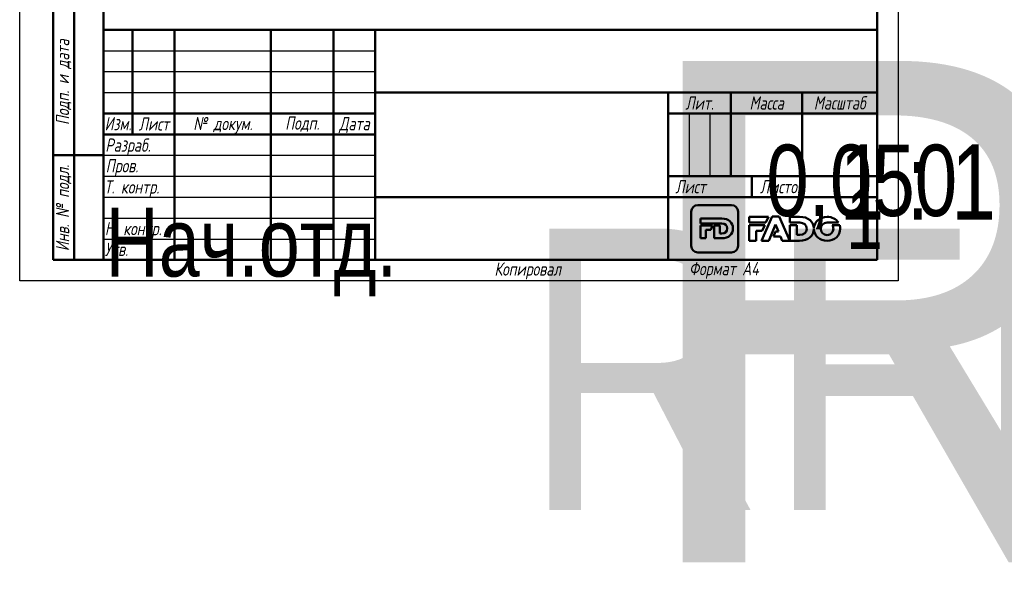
# Model space of a CAD drawing. Header units: millimetres. Extents: x -512 to 1356, y -69 to 356.
# Tile 2 of 21: x 0 to 235, y -69 to 62. Entities that reach past the tile are written whole.
import ezdxf
from ezdxf.enums import TextEntityAlignment as Align

# ---------------------------------------------------------------- set-up
doc = ezdxf.new("R2018")
doc.units = ezdxf.units.MM
for name, color, linetype, lineweight in [('Заголовок (ГОСТ)', 7, 'Continuous', 50), ('Кромка (ГОСТ)', 7, 'Continuous', 50), ('Обозначение (ГОСТ)', 7, 'Continuous', 25), ('Эскизная геометрия (ГОСТ)', 7, 'Continuous', 50)]:
    doc.layers.add(name, color=color, linetype=linetype, lineweight=lineweight)
doc.styles.get("Standard").update_dxf_attribs({"font": 'GOST Common Italic.ttf'})
doc.styles.add('Альтернативный текст (ГОСТ)', font='txt', dxfattribs={"width": 0.8})

# ---------------------------------------------------------------- blocks, each defined once
blk = doc.blocks.new('ГОСТ - Доп. графы 1')
at = {"layer": 'Эскизная геометрия (ГОСТ)'}
for p, q in [((-12, 0), (-12, 145)), ((-12, 145), (0, 145)), ((-7, 145), (-7, 0)), ((-12, 110), (-7, 110)), ((-7, 110), (0, 110)), ((-12, 85), (-7, 85)), ((-7, 85), (0, 85)), ((-12, 60), (-7, 60)), ((-7, 60), (0, 60)), ((-12, 25), (-7, 25)), ((-7, 25), (0, 25)), ((0, 0), (-12, 0))]:
    blk.add_line(p, q, dxfattribs=at)
at = {"layer": 'Обозначение (ГОСТ)', "char_height": 3.17, "attachment_point": 5, "rotation": 90, "style": 'Альтернативный текст (ГОСТ)'}
for s, insert, width in [('\\fGOST Common|b0|i1;\\H3.1700;Подп. и дата', (-9.37, 127.41), 34.7679), ('\\fGOST Common|b0|i1;\\H3.1700;Инв. № дубл.', (-8.95, 97.55), 24.8438), ('\\fGOST Common|b0|i1;\\H3.1700;Взам. инв. №', (-9.58, 72.53), 24.8669), ('\\fGOST Common|b0|i1;\\H3.1700;Подп. и дата', (-9.5, 42.47), 35.1486), ('\\fGOST Common|b0|i1;\\H3.1700;Инв. № подл.', (-9.5, 12.41), 24.9618)]:
    blk.add_mtext(s, dxfattribs=dict(at, insert=insert, width=width))
at = {"layer": 'Обозначение (ГОСТ)', "lineweight": 30, "width": 0.8, "flags": 17}
for tag, p in [('Подп._и_дата_2', (-3.53, 127.51)), ('Инв._номер_дубликата', (-3.41, 97.47)), ('Взамен_инв._номера', (-3.46, 72.53)), ('Подп._и_дата_1', (-3.42, 42.35)), ('ИНВЕНТАРНЫЙ_НОМЕР', (-3.33, 12.68))]:
    blk.add_attdef(tag, text='', height=3.17, rotation=90, dxfattribs=at).set_placement(p, align=Align.MIDDLE_CENTER)
blk = doc.blocks.new('Основные надписи ГОСТ - Форма 1')
at = {"layer": 'Заголовок (ГОСТ)'}
for p, q in [((0, 55), (185, 55)), ((0, 0), (0, 55)), ((0, 0), (0, 55)), ((7, 55), (7, 30)), ((17, 55), (17, 0)), ((40, 55), (40, 0)), ((55, 55), (55, 0)), ((65, 55), (65, 0)), ((185, 0), (185, 55)), ((65, 40), (185, 40)), ((135, 40), (135, 0)), ((150, 40), (150, 20)), ((167, 40), (167, 20)), ((0, 35), (65, 35)), ((135, 35), (185, 35)), ((0, 30), (65, 30)), ((135, 20), (185, 20)), ((155, 20), (155, 15)), ((65, 15), (185, 15)), ((185, 0), (0, 0))]:
    blk.add_line(p, q, dxfattribs=at)
at = {"layer": 'Заголовок (ГОСТ)', "linetype": 'Continuous', "lineweight": 25}
for p, q in [((0, 50), (65, 50)), ((0, 45), (65, 45)), ((0, 40), (65, 40)), ((140, 35), (140, 20)), ((145, 35), (145, 20)), ((0, 25), (65, 25)), ((0, 20), (65, 20)), ((0, 15), (65, 15)), ((0, 10), (65, 10)), ((0, 5), (65, 5))]:
    blk.add_line(p, q, dxfattribs=at)
at = {"layer": 'Заголовок (ГОСТ)', "char_height": 3.17, "style": 'Альтернативный текст (ГОСТ)'}
for s, insert, width, attachment_point in [('\\fGOST Common|b0|i1;\\H3.1700;Лит.', (142.52, 37.49), 14.9766, 5), ('\\fGOST Common|b0|i1;\\H3.1700;Масса', (158.55, 37.51), 16.9878, 5), ('\\fGOST Common|b0|i1;\\H3.1700;Масштаб', (176.02, 37.53), 17.8316, 5), ('\\fGOST Common|b0|i1;\\H3.1700;Изм.', (3.5, 32.56), 6.9635, 5), ('\\fGOST Common|b0|i1;\\H3.1700;Лист', (12.1, 32.5), 10.0029, 5), ('\\A0;\\fGOST Common|b0|i1;\\H3.1700;№ докум.', (28.58, 32.16), 22.9069, 5), ('\\fGOST Common|b0|i1;\\H3.1700;Подп.', (47.56, 32.45), 14.879, 5), ('\\fGOST Common|b0|i1;\\H3.1700;Дата', (60.02, 32.24), 9.9614, 5), ('\\fGOST Common|b0|i1;\\H3.1700;Разраб.', (0.47, 27), 16.9971, 4), ('\\fGOST Common|b0|i1;\\H3.1700;Пров.', (0.56, 22.08), 17.0192, 4), ('\\A0;\\fGOST Common|b0|i1;\\H3.1700;Т. контр.', (0.23, 17.01), 16.9554, 4), ('\\fGOST Common|b0|i1;\\H3.1700;Лист', (140.37, 17.5), 10.5071, 5), ('\\fGOST Common|b0|i1;\\H3.1700;Листов', (162.21, 17.5), 14.3668, 5), ('\\A1;', (150.6, 17.54), 8.8313, 5), ('\\fGOST Common|b0|i1;\\H3.1700;Н. контр.', (0.36, 7.05), 16.9999, 4), ('\\fGOST Common|b0|i1;\\H3.1700;Утв.', (0.34, 2.52), 17.0083, 4), ('\\fGOST Common|b0|i1;\\H3.1700;Копировал', (93.48, -0.59), 19.7871, 1)]:
    blk.add_mtext(s, dxfattribs=dict(at, insert=insert, width=width, attachment_point=attachment_point))
at = {"layer": 'Заголовок (ГОСТ)', "lineweight": 30, "flags": 104}
for tag, height, width, p in [('Изм1', 2.89, 0.7, (3.51, 52.52)), ('Лист1', 2.89, 0.7, (12.03, 52.52)), ('Докум1', 2.89, 0.7, (28.54, 52.48)), ('Изм2', 2.89, 0.7, (3.5, 47.52)), ('Лист2', 2.89, 0.7, (12.01, 47.5)), ('Докум2', 2.89, 0.7, (28.53, 47.5)), ('Изм3', 2.89, 0.7, (3.5, 42.5)), ('Лист3', 2.89, 0.7, (12.01, 42.51)), ('Докум3', 2.89, 0.7, (28.51, 42.48)), ('Изм4', 2.89, 0.7, (3.51, 37.5)), ('Лист4', 2.89, 0.7, (12, 37.53)), ('Докум4', 2.89, 0.7, (28.51, 37.52)), ('НАИМЕНОВАНИЕ', 5, 0.8, (100.03, 29.98)), ('Литера', 3.5, 0.8, (137.52, 27.25)), ('Литера2', 3.5, 0.8, (142.51, 27.22)), ('Литера3', 3.5, 0.8, (147.52, 27.21)), ('Масса', 3.5, 0.8, (158.47, 27.53)), ('Масштаб', 3.5, 0.8, (176, 27.6)), ('Тип_документа', 3.17, 0.8, (100.08, 17.56)), ('Листов', 3.17, 0.8, (177.46, 17.58)), ('Материал_Класс', 3.5, 0.9, (100, 7.5))]:
    blk.add_attdef(tag, text='', height=height, dxfattribs=dict(at, width=width)).set_placement(p, align=Align.MIDDLE_CENTER)
for tag, height, width, p in [('Подп1', 2.89, 0.7, (40.01, 52.51)), ('Дата1', 2, 0.7, (55.01, 52.51)), ('Подп2', 2.89, 0.7, (40.01, 47.5)), ('Дата2', 2, 0.7, (55.01, 47.49)), ('Подп3', 2.89, 0.7, (40.01, 42.51)), ('Дата3', 2, 0.7, (55.02, 42.52)), ('Подп4', 2.89, 0.7, (40.01, 37.51)), ('Дата4', 2, 0.7, (55.02, 37.51)), ('АВТОР', 3.17, 0.8, (17.41, 27.49)), ('Разработал_Подп.', 2.89, 0.7, (40.05, 27.51)), ('ДАТА_СОЗДАНИЯ', 2, 0.7, (55.01, 27.51)), ('ПРОВЕРИЛ', 3.17, 0.8, (17.41, 22.53)), ('Проверил_Подп.', 2.89, 0.7, (40.05, 22.52)), ('ДАТА_ПРОВЕРКИ', 2, 0.7, (55.02, 22.51)), ('ТЕХНОЛОГ', 3.17, 0.8, (17.33, 17.54)), ('Технолог_Подп.', 2.89, 0.7, (40.05, 17.51)), ('Технолог_Дата', 2, 0.7, (55.01, 17.5)), ('Должность_руководителя', 3.17, 0.8, (0.52, 12.51)), ('НАЧ._ОТДЕЛА', 3.17, 0.8, (17.46, 12.45)), ('Руководитель_Подп.', 2.89, 0.7, (40.01, 12.5)), ('Руководитель_Дата', 2, 0.7, (55.01, 12.51)), ('НОРМОКОНТРОЛЬ', 3.17, 0.8, (17.37, 7.48)), ('Нормоконтроль_Подп.', 2.89, 0.7, (40.05, 7.52)), ('ДАТА_НОРМОКОНТРОЛЯ', 2, 0.7, (55.02, 7.51)), ('УТВЕРДИЛ', 3.17, 0.8, (17.4, 2.51)), ('Утвердил_Подп.', 2.89, 0.7, (40.05, 2.51)), ('ДАТА_УТВЕРЖДЕНИЯ', 2, 0.7, (55.01, 2.5))]:
    blk.add_attdef(tag, text='', height=height, dxfattribs=dict(at, width=width)).set_placement(p, align=Align.MIDDLE_LEFT)
for tag, height, p in [('ОБОЗНАЧЕНИЕ', 5, (125.33, 47.56)), ('ОРГАНИЗАЦИЯ', 3.5, (160.02, 7.6))]:
    blk.add_attdef(tag, text='', height=height, dxfattribs=at).set_placement(p, align=Align.MIDDLE_CENTER)
at = {"layer": 'Заголовок (ГОСТ)', "lineweight": 30, "width": 0.9, "flags": 104}
for tag, p in [('Материал_Наим.', (133.71, 9.75)), ('Материал_ГОСТ', (134.04, 4.06))]:
    blk.add_attdef(tag, text='', height=3.5, dxfattribs=at).set_placement(p, align=Align.MIDDLE_RIGHT)
blk = doc.blocks.new('Рамки ГОСТ_ граница 297x210')
at = {"layer": 'Кромка (ГОСТ)', "lineweight": 25}
for p, q in [((0, 0), (0, 297)), ((210, 297), (210, 0)), ((210, 0), (0, 0))]:
    blk.add_line(p, q, dxfattribs=at)
at = {"layer": 'Кромка (ГОСТ)'}
for p, q in [((20, 292), (20, 5)), ((205, 5), (205, 292)), ((20, 5), (205, 5))]:
    blk.add_line(p, q, dxfattribs=at)
at = {"layer": 'Кромка (ГОСТ)', "insert": (160, 4.5), "char_height": 3.17, "attachment_point": 1, "style": 'Альтернативный текст (ГОСТ)'}
blk.add_mtext('\\A1;\\fGOST Common|b0|i1;\\H3.1700;Формат A4', dxfattribs=at)

msp = doc.modelspace()

# ---------------------------------------------------------------- linework, layer by layer
at = {"layer": 'Эскизная геометрия (ГОСТ)', "linetype": 'Continuous'}
for p, q in [((160.5048, 16.5351), (160.5048, 8.3644)), ((170.1623, 18.1075), (162.0631, 18.1075)), ((171.7217, 8.3644), (171.7217, 16.5351)), ((162.71, 14.89), (162.71, 13.7414)), ((167.836, 14.89), (162.71, 14.89)), ((162.71, 13.7414), (167.8556, 13.7414)), ((162.71, 13.204), (162.71, 10.1607)), ((165.6224, 13.204), (162.71, 13.204)), ((164.0092, 10.1607), (164.0092, 12.1762)), ((164.0092, 12.1762), (165.1863, 12.1762)), ((165.1863, 12.1762), (165.6224, 13.204)), ((167.3263, 13.204), (166.0267, 13.204)), ((166.0267, 13.204), (166.0267, 10.1607)), ((167.3263, 11.3226), (167.3263, 13.204)), ((162.71, 10.1607), (164.0092, 10.1607)), ((166.0267, 10.1607), (167.8086, 10.1607)), ((167.8556, 11.3226), (167.3263, 11.3226)), ((162.0631, 6.7926), (170.1623, 6.7926))]:
    msp.add_line(p, q, dxfattribs=at)
at = {"layer": 'Эскизная геометрия (ГОСТ)'}
for p, q in [((174.3413, 15.304), (174.3413, 13.9093)), ((178.9974, 15.304), (174.3413, 15.304)), ((179.8816, 15.3457), (177.2993, 9.5647)), ((178.3745, 13.9093), (178.9974, 15.304)), ((181.5021, 15.3457), (179.8816, 15.3457)), ((184.0854, 9.5647), (181.5021, 15.3457)), ((184.0854, 15.3032), (184.0854, 13.9093)), ((186.4255, 15.3032), (184.0854, 15.3032)), ((174.3413, 13.9093), (178.3745, 13.9093)), ((174.3413, 13.2899), (174.3413, 9.5641)), ((178.0976, 13.2899), (174.3413, 13.2899)), ((176.0221, 9.5641), (176.0221, 11.9786)), ((176.0221, 11.9786), (177.5117, 11.9786)), ((177.5117, 11.9786), (178.0976, 13.2899)), ((179.0663, 9.5647), (180.6801, 13.4588)), ((180.6986, 11.8269), (180.1915, 10.5893)), ((180.6801, 13.4588), (181.3552, 11.8269)), ((181.3552, 11.8269), (180.6986, 11.8269)), ((184.0854, 13.9093), (186.4519, 13.9093)), ((184.0854, 13.2899), (184.0854, 9.5656)), ((185.7662, 13.2899), (184.0854, 13.2899)), ((185.7662, 10.9753), (185.7662, 13.2899)), ((189.8467, 12.3498), (189.8493, 12.3498)), ((189.8506, 12.5431), (189.847, 12.5431)), ((192.9889, 13.9223), (195.7076, 13.9223)), ((196.0081, 13.2853), (194.2268, 13.2853)), ((174.3413, 9.5641), (176.0221, 9.5641)), ((177.2993, 9.5647), (179.0663, 9.5647)), ((180.1915, 10.5893), (181.8408, 10.5893)), ((181.8408, 10.5893), (182.2823, 9.5647)), ((182.2823, 9.5647), (184.0854, 9.5647)), ((184.0854, 9.5656), (186.3907, 9.5656)), ((186.4519, 10.9753), (185.7662, 10.9753))]:
    msp.add_line(p, q, dxfattribs=at)
at = {"layer": 'Эскизная геометрия (ГОСТ)', "linetype": 'Continuous'}
for points in [[(162.0631, 18.1075), (161.2036, 18.1075), (160.5048, 17.4027), (160.5048, 16.5351)], [(171.7217, 16.5351), (171.7217, 17.4027), (171.0231, 18.1075), (170.1623, 18.1075)], [(170.4812, 12.5393), (170.4812, 13.9172), (169.5102, 14.89), (167.836, 14.89)], [(167.8086, 10.1607), (169.4962, 10.1607), (170.4812, 11.1746), (170.4812, 12.5393)], [(167.8556, 13.7414), (168.6325, 13.7414), (169.1485, 13.2892), (169.1485, 12.5318)], [(169.1485, 12.5318), (169.1485, 11.7565), (168.6325, 11.3226), (167.8556, 11.3226)], [(160.5048, 8.3644), (160.5048, 7.4964), (161.2036, 6.7926), (162.0631, 6.7926)], [(170.1623, 6.7926), (171.0231, 6.7926), (171.7217, 7.4964), (171.7217, 8.3644)]]:
    msp.add_open_spline(points, degree=3, dxfattribs=at)
at = {"layer": 'Эскизная геометрия (ГОСТ)'}
for points in [[(189.847, 12.5431), (189.801, 14.1673), (188.5519, 15.3032), (186.4255, 15.3032)], [(193.0033, 15.304), (191.2445, 15.304), (189.9138, 14.0788), (189.8506, 12.5431)], [(195.7076, 13.9223), (195.1742, 14.7543), (194.1901, 15.304), (193.0033, 15.304)], [(186.3907, 9.5656), (188.5305, 9.5656), (189.7963, 10.7453), (189.8467, 12.3498)], [(186.4519, 13.9093), (187.4557, 13.9093), (188.1244, 13.3609), (188.1244, 12.4431)], [(188.1244, 12.4431), (188.1244, 11.5001), (187.4557, 10.9753), (186.4519, 10.9753)], [(189.8493, 12.3498), (189.8924, 10.7841), (191.2142, 9.5545), (192.9889, 9.5545)], [(191.5106, 12.4286), (191.5106, 13.2429), (192.1026, 13.9223), (192.9889, 13.9223)], [(193.0033, 10.9369), (192.1196, 10.9369), (191.5106, 11.6308), (191.5106, 12.4286)], [(192.9889, 9.5545), (194.791, 9.5545), (196.1437, 10.842), (196.1437, 12.4286)], [(194.4899, 12.4286), (194.4899, 11.6156), (193.8978, 10.9369), (193.0033, 10.9369)], [(194.2268, 13.2853), (194.3959, 13.0402), (194.4899, 12.7421), (194.4899, 12.4286)], [(196.1437, 12.4286), (196.1437, 12.7283), (196.0967, 13.0154), (196.0081, 13.2853)]]:
    msp.add_open_spline(points, degree=3, dxfattribs=at)

# ---------------------------------------------------------------- block references
for name, p in [('Рамки ГОСТ_ граница 297x210', (0, 0)), ('ГОСТ - Доп. графы 1', (20, 5))]:
    msp.add_blockref(name, p)
ref = msp.add_blockref('Основные надписи ГОСТ - Форма 1', (20, 5))
lines = msp.add_mtext('\\W0.8000;Нач.отд.', dxfattribs={"layer": 'Заголовок (ГОСТ)', "insert": (20.5216, 17.5142), "char_height": 16.475961, "attachment_point": 1})
ref.add_attrib('Должность_руководителя', '', (20.5216, 17.5142), dxfattribs={"flags": 104}).embed_mtext(lines)
lines = msp.add_mtext('\\W0.8000;', dxfattribs={"layer": 'Заголовок (ГОСТ)', "insert": (37.4114, 32.4883), "char_height": 22.59262, "attachment_point": 1})
ref.add_attrib('АВТОР', '', (37.4114, 32.4883), dxfattribs={"flags": 104}).embed_mtext(lines)
lines = msp.add_mtext('\\W0.8000;', dxfattribs={"layer": 'Заголовок (ГОСТ)', "insert": (37.4083, 27.5258), "char_height": 22.55166, "attachment_point": 1})
ref.add_attrib('ПРОВЕРИЛ', '', (37.4083, 27.5258), dxfattribs={"flags": 104}).embed_mtext(lines)
lines = msp.add_mtext('\\W0.8000;', dxfattribs={"layer": 'Заголовок (ГОСТ)', "insert": (37.3337, 22.5428), "char_height": 22.67099, "attachment_point": 1})
ref.add_attrib('ТЕХНОЛОГ', '', (37.3337, 22.5428), dxfattribs={"flags": 104}).embed_mtext(lines)
lines = msp.add_mtext('\\W0.8000;', dxfattribs={"layer": 'Заголовок (ГОСТ)', "insert": (37.4616, 17.4456), "char_height": 22.55501, "attachment_point": 1})
ref.add_attrib('НАЧ._ОТДЕЛА', '', (37.4616, 17.4456), dxfattribs={"flags": 104}).embed_mtext(lines)
lines = msp.add_mtext('\\W0.8000;', dxfattribs={"layer": 'Заголовок (ГОСТ)', "insert": (37.3745, 12.4807), "char_height": 22.66902, "attachment_point": 1})
ref.add_attrib('НОРМОКОНТРОЛЬ', '', (37.3745, 12.4807), dxfattribs={"flags": 104}).embed_mtext(lines)
lines = msp.add_mtext('\\W0.8000;', dxfattribs={"layer": 'Заголовок (ГОСТ)', "insert": (37.4006, 7.5066), "char_height": 22.61295, "attachment_point": 1})
ref.add_attrib('УТВЕРДИЛ', '', (37.4006, 7.5066), dxfattribs={"flags": 104}).embed_mtext(lines)
lines = msp.add_mtext('RFM14 20x0.75F ', dxfattribs={"layer": 'Заголовок (ГОСТ)', "insert": (145.3255, 52.5589), "char_height": 119.84296, "attachment_point": 1})
ref.add_attrib('ОБОЗНАЧЕНИЕ', '', (145.3255, 52.5589), dxfattribs={"flags": 104}).embed_mtext(lines)
lines = msp.add_mtext('\\W0.8000;', dxfattribs={"layer": 'Заголовок (ГОСТ)', "insert": (120.0309, 34.9751), "char_height": 69.60928, "attachment_point": 1})
ref.add_attrib('НАИМЕНОВАНИЕ', '', (120.0309, 34.9751), dxfattribs={"flags": 104}).embed_mtext(lines)
lines = msp.add_mtext('\\W0.8000;', dxfattribs={"layer": 'Заголовок (ГОСТ)', "insert": (120.078, 22.5583), "char_height": 69.70335, "attachment_point": 1})
ref.add_attrib('Тип_документа', '', (120.078, 22.5583), dxfattribs={"flags": 104}).embed_mtext(lines)
lines = msp.add_mtext('\\W0.9000;RFM14 20x0.75F 30.03.2020', dxfattribs={"layer": 'Заголовок (ГОСТ)', "insert": (120, 12.5), "char_height": 67.257617, "attachment_point": 1})
ref.add_attrib('Материал_Класс', '', (120, 12.5), dxfattribs={"flags": 104}).embed_mtext(lines)
lines = msp.add_mtext('\\W0.9000;', dxfattribs={"layer": 'Заголовок (ГОСТ)', "insert": (153.7068, 14.7507), "char_height": 66.97542, "attachment_point": 1})
ref.add_attrib('Материал_Наим.', '', (153.7068, 14.7507), dxfattribs={"flags": 104}).embed_mtext(lines)
lines = msp.add_mtext('\\W0.9000;', dxfattribs={"layer": 'Заголовок (ГОСТ)', "insert": (154.0404, 9.0569), "char_height": 66.7532, "attachment_point": 1})
ref.add_attrib('Материал_ГОСТ', '', (154.0404, 9.0569), dxfattribs={"flags": 104}).embed_mtext(lines)
lines = msp.add_mtext('\\W0.8000;', dxfattribs={"layer": 'Заголовок (ГОСТ)', "insert": (157.5203, 32.2514), "char_height": 5.02883, "attachment_point": 1})
ref.add_attrib('Литера', '', (157.5203, 32.2514), dxfattribs={"flags": 104}).embed_mtext(lines)
lines = msp.add_mtext('\\W0.8000;', dxfattribs={"layer": 'Заголовок (ГОСТ)', "insert": (162.5118, 32.2215), "char_height": 5.02883, "attachment_point": 1})
ref.add_attrib('Литера2', '', (162.5118, 32.2215), dxfattribs={"flags": 104}).embed_mtext(lines)
lines = msp.add_mtext('\\W0.8000;', dxfattribs={"layer": 'Заголовок (ГОСТ)', "insert": (167.5181, 32.2112), "char_height": 5.01699, "attachment_point": 1})
ref.add_attrib('Литера3', '', (167.5181, 32.2112), dxfattribs={"flags": 104}).embed_mtext(lines)
lines = msp.add_mtext('\\W0.8000;0,050', dxfattribs={"layer": 'Заголовок (ГОСТ)', "insert": (178.4686, 32.5335), "char_height": 17.043546, "attachment_point": 1})
ref.add_attrib('Масса', '', (178.4686, 32.5335), dxfattribs={"flags": 104}).embed_mtext(lines)
lines = msp.add_mtext('\\W0.8000;1 : 1', dxfattribs={"layer": 'Заголовок (ГОСТ)', "insert": (195.9966, 32.6031), "char_height": 17.947557, "attachment_point": 1})
ref.add_attrib('Масштаб', '', (195.9966, 32.6031), dxfattribs={"flags": 104}).embed_mtext(lines)
lines = msp.add_mtext('\\W0.8000;1', dxfattribs={"layer": 'Заголовок (ГОСТ)', "insert": (197.459, 22.5789), "char_height": 14.96532, "attachment_point": 1})
ref.add_attrib('Листов', '', (197.459, 22.5789), dxfattribs={"flags": 104}).embed_mtext(lines)
lines = msp.add_mtext('\\W0.7000;', dxfattribs={"layer": 'Заголовок (ГОСТ)', "insert": (75.0121, 57.5134), "char_height": 9.98446, "attachment_point": 1})
ref.add_attrib('Дата1', '', (75.0121, 57.5134), dxfattribs={"flags": 104}).embed_mtext(lines)
lines = msp.add_mtext('\\W0.7000;', dxfattribs={"layer": 'Заголовок (ГОСТ)', "insert": (75.0121, 52.4908), "char_height": 9.98446, "attachment_point": 1})
ref.add_attrib('Дата2', '', (75.0121, 52.4908), dxfattribs={"flags": 104}).embed_mtext(lines)
lines = msp.add_mtext('\\W0.7000;', dxfattribs={"layer": 'Заголовок (ГОСТ)', "insert": (75.0232, 47.521), "char_height": 9.97116, "attachment_point": 1})
ref.add_attrib('Дата3', '', (75.0232, 47.521), dxfattribs={"flags": 104}).embed_mtext(lines)
lines = msp.add_mtext('\\W0.7000;', dxfattribs={"layer": 'Заголовок (ГОСТ)', "insert": (75.0232, 42.5092), "char_height": 9.98863, "attachment_point": 1})
ref.add_attrib('Дата4', '', (75.0232, 42.5092), dxfattribs={"flags": 104}).embed_mtext(lines)
lines = msp.add_mtext('\\W0.7000;', dxfattribs={"layer": 'Заголовок (ГОСТ)', "insert": (75.0086, 32.5112), "char_height": 9.98041, "attachment_point": 1})
ref.add_attrib('ДАТА_СОЗДАНИЯ', '', (75.0086, 32.5112), dxfattribs={"flags": 104}).embed_mtext(lines)
lines = msp.add_mtext('\\W0.7000;', dxfattribs={"layer": 'Заголовок (ГОСТ)', "insert": (75.022, 27.5095), "char_height": 9.95769, "attachment_point": 1})
ref.add_attrib('ДАТА_ПРОВЕРКИ', '', (75.022, 27.5095), dxfattribs={"flags": 104}).embed_mtext(lines)
lines = msp.add_mtext('\\W0.7000;', dxfattribs={"layer": 'Заголовок (ГОСТ)', "insert": (75.0148, 22.5028), "char_height": 9.98633, "attachment_point": 1})
ref.add_attrib('Технолог_Дата', '', (75.0148, 22.5028), dxfattribs={"flags": 104}).embed_mtext(lines)
lines = msp.add_mtext('\\W0.7000;', dxfattribs={"layer": 'Заголовок (ГОСТ)', "insert": (75.0101, 17.5095), "char_height": 9.99024, "attachment_point": 1})
ref.add_attrib('Руководитель_Дата', '', (75.0101, 17.5095), dxfattribs={"flags": 104}).embed_mtext(lines)
lines = msp.add_mtext('\\W0.7000;', dxfattribs={"layer": 'Заголовок (ГОСТ)', "insert": (75.0237, 12.5112), "char_height": 9.98246, "attachment_point": 1})
ref.add_attrib('ДАТА_НОРМОКОНТРОЛЯ', '', (75.0237, 12.5112), dxfattribs={"flags": 104}).embed_mtext(lines)
lines = msp.add_mtext('\\W0.7000;', dxfattribs={"layer": 'Заголовок (ГОСТ)', "insert": (75.0093, 7.4985), "char_height": 9.9968, "attachment_point": 1})
ref.add_attrib('ДАТА_УТВЕРЖДЕНИЯ', '', (75.0093, 7.4985), dxfattribs={"flags": 104}).embed_mtext(lines)
lines = msp.add_mtext('\\W0.7000;', dxfattribs={"layer": 'Заголовок (ГОСТ)', "insert": (60.0143, 57.5125), "char_height": 14.91999, "attachment_point": 1})
ref.add_attrib('Подп1', '', (60.0143, 57.5125), dxfattribs={"flags": 104}).embed_mtext(lines)
lines = msp.add_mtext('\\W0.7000;', dxfattribs={"layer": 'Заголовок (ГОСТ)', "insert": (60.0143, 52.5027), "char_height": 14.98562, "attachment_point": 1})
ref.add_attrib('Подп2', '', (60.0143, 52.5027), dxfattribs={"flags": 104}).embed_mtext(lines)
lines = msp.add_mtext('\\W0.7000;', dxfattribs={"layer": 'Заголовок (ГОСТ)', "insert": (60.0143, 47.5148), "char_height": 14.98562, "attachment_point": 1})
ref.add_attrib('Подп3', '', (60.0143, 47.5148), dxfattribs={"flags": 104}).embed_mtext(lines)
lines = msp.add_mtext('\\W0.7000;', dxfattribs={"layer": 'Заголовок (ГОСТ)', "insert": (60.0144, 42.5058), "char_height": 14.96586, "attachment_point": 1})
ref.add_attrib('Подп4', '', (60.0144, 42.5058), dxfattribs={"flags": 104}).embed_mtext(lines)
lines = msp.add_mtext('\\W0.7000;', dxfattribs={"layer": 'Заголовок (ГОСТ)', "insert": (60.045, 32.5144), "char_height": 14.95963, "attachment_point": 1})
ref.add_attrib('Разработал_Подп.', '', (60.045, 32.5144), dxfattribs={"flags": 104}).embed_mtext(lines)
lines = msp.add_mtext('\\W0.7000;', dxfattribs={"layer": 'Заголовок (ГОСТ)', "insert": (60.045, 27.5245), "char_height": 14.93971, "attachment_point": 1})
ref.add_attrib('Проверил_Подп.', '', (60.045, 27.5245), dxfattribs={"flags": 104}).embed_mtext(lines)
lines = msp.add_mtext('\\W0.7000;', dxfattribs={"layer": 'Заголовок (ГОСТ)', "insert": (60.045, 22.5148), "char_height": 14.93971, "attachment_point": 1})
ref.add_attrib('Технолог_Подп.', '', (60.045, 22.5148), dxfattribs={"flags": 104}).embed_mtext(lines)
lines = msp.add_mtext('\\W0.7000;', dxfattribs={"layer": 'Заголовок (ГОСТ)', "insert": (60.0052, 17.505), "char_height": 14.97955, "attachment_point": 1})
ref.add_attrib('Руководитель_Подп.', '', (60.0052, 17.505), dxfattribs={"flags": 104}).embed_mtext(lines)
lines = msp.add_mtext('\\W0.7000;', dxfattribs={"layer": 'Заголовок (ГОСТ)', "insert": (60.045, 12.5151), "char_height": 14.93971, "attachment_point": 1})
ref.add_attrib('Нормоконтроль_Подп.', '', (60.045, 12.5151), dxfattribs={"flags": 104}).embed_mtext(lines)
lines = msp.add_mtext('\\W0.7000;', dxfattribs={"layer": 'Заголовок (ГОСТ)', "insert": (60.045, 7.5053), "char_height": 14.95963, "attachment_point": 1})
ref.add_attrib('Утвердил_Подп.', '', (60.045, 7.5053), dxfattribs={"flags": 104}).embed_mtext(lines)
lines = msp.add_mtext('\\W0.7000;', dxfattribs={"layer": 'Заголовок (ГОСТ)', "insert": (48.5417, 57.4833), "char_height": 22.94698, "attachment_point": 1})
ref.add_attrib('Докум1', '', (48.5417, 57.4833), dxfattribs={"flags": 104}).embed_mtext(lines)
lines = msp.add_mtext('\\W0.7000;', dxfattribs={"layer": 'Заголовок (ГОСТ)', "insert": (48.526, 52.4968), "char_height": 22.97824, "attachment_point": 1})
ref.add_attrib('Докум2', '', (48.526, 52.4968), dxfattribs={"flags": 104}).embed_mtext(lines)
lines = msp.add_mtext('\\W0.7000;', dxfattribs={"layer": 'Заголовок (ГОСТ)', "insert": (48.5104, 47.4791), "char_height": 22.94698, "attachment_point": 1})
ref.add_attrib('Докум3', '', (48.5104, 47.4791), dxfattribs={"flags": 104}).embed_mtext(lines)
lines = msp.add_mtext('\\W0.7000;', dxfattribs={"layer": 'Заголовок (ГОСТ)', "insert": (48.5148, 42.5199), "char_height": 22.97406, "attachment_point": 1})
ref.add_attrib('Докум4', '', (48.5148, 42.5199), dxfattribs={"flags": 104}).embed_mtext(lines)
lines = msp.add_mtext('\\W0.7000;', dxfattribs={"layer": 'Заголовок (ГОСТ)', "insert": (32.0309, 57.5161), "char_height": 9.99314, "attachment_point": 1})
ref.add_attrib('Лист1', '', (32.0309, 57.5161), dxfattribs={"flags": 104}).embed_mtext(lines)
lines = msp.add_mtext('\\W0.7000;', dxfattribs={"layer": 'Заголовок (ГОСТ)', "insert": (32.012, 52.5044), "char_height": 9.97806, "attachment_point": 1})
ref.add_attrib('Лист2', '', (32.012, 52.5044), dxfattribs={"flags": 104}).embed_mtext(lines)
lines = msp.add_mtext('\\W0.7000;', dxfattribs={"layer": 'Заголовок (ГОСТ)', "insert": (32.012, 47.5076), "char_height": 9.97806, "attachment_point": 1})
ref.add_attrib('Лист3', '', (32.012, 47.5076), dxfattribs={"flags": 104}).embed_mtext(lines)
lines = msp.add_mtext('\\W0.7000;', dxfattribs={"layer": 'Заголовок (ГОСТ)', "insert": (32.0042, 42.5264), "char_height": 9.99358, "attachment_point": 1})
ref.add_attrib('Лист4', '', (32.0042, 42.5264), dxfattribs={"flags": 104}).embed_mtext(lines)
lines = msp.add_mtext('\\W0.7000;', dxfattribs={"layer": 'Заголовок (ГОСТ)', "insert": (23.5126, 57.5165), "char_height": 7.004, "attachment_point": 1})
ref.add_attrib('Изм1', '', (23.5126, 57.5165), dxfattribs={"flags": 104}).embed_mtext(lines)
lines = msp.add_mtext('\\W0.7000;', dxfattribs={"layer": 'Заголовок (ГОСТ)', "insert": (23.5044, 52.5206), "char_height": 6.98767, "attachment_point": 1})
ref.add_attrib('Изм2', '', (23.5044, 52.5206), dxfattribs={"flags": 104}).embed_mtext(lines)
lines = msp.add_mtext('\\W0.7000;', dxfattribs={"layer": 'Заголовок (ГОСТ)', "insert": (23.5044, 47.5003), "char_height": 7.02032, "attachment_point": 1})
ref.add_attrib('Изм3', '', (23.5044, 47.5003), dxfattribs={"flags": 104}).embed_mtext(lines)
lines = msp.add_mtext('\\W0.7000;', dxfattribs={"layer": 'Заголовок (ГОСТ)', "insert": (23.5126, 42.5044), "char_height": 7.004, "attachment_point": 1})
ref.add_attrib('Изм4', '', (23.5126, 42.5044), dxfattribs={"flags": 104}).embed_mtext(lines)

doc.saveas('drawing.dxf')
